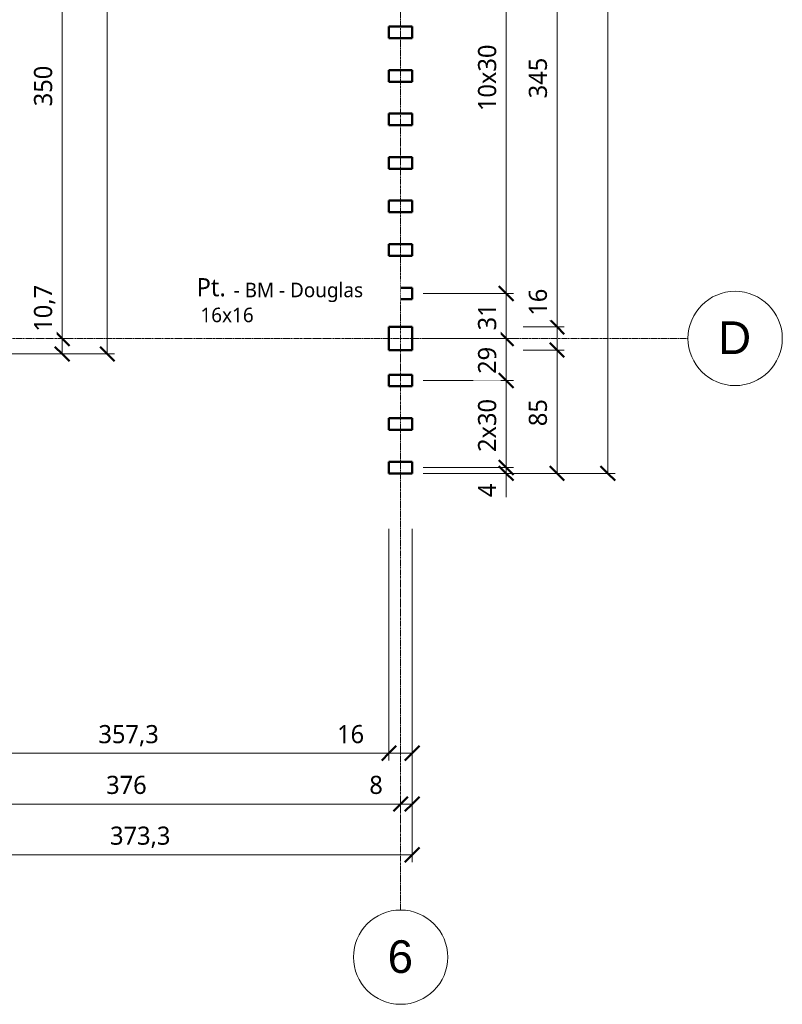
# Model space of a CAD drawing. Header units: millimetres. Extents: x -71081 to 41905, y -31219 to 13463.
# Tile 5 of 15: x -52161 to -46905, y -31219 to -24431. Entities that reach past the tile are written whole.
import ezdxf

# ---------------------------------------------------------------- set-up
doc = ezdxf.new("R2010")
doc.units = ezdxf.units.MM
doc.linetypes.add('Ligne de quadrillage', pattern=[22.225, 12.7, -3.175, 3.175, -3.175])
for name, color, linetype, lineweight in [('A-ANNO-DIMS', 211, 'Continuous', 9), ('A-ANNO-DIMS-50', 211, 'Continuous', 9), ('S-COLS', 52, 'Continuous', 18), ('S-COLS-IDEN', 171, 'Continuous', 9), ('S-GRID', 1, 'Continuous', 9), ('S-GRID-IDEN', 1, 'Continuous', 9)]:
    doc.layers.add(name, color=color, linetype=linetype, lineweight=lineweight)
doc.styles.add('Arial', font='arial.ttf', dxfattribs={"height": 225})
doc.styles.add('Roboto', font='txt', dxfattribs={"height": 100})
doc.styles.add('Roboto_1', font='txt', dxfattribs={"height": 125})
doc.styles.add('Roboto_B', font='txt', dxfattribs={"height": 125})
doc.dimstyles.new('Diagonale_-_Arial_2_5_mm', dxfattribs={"dimscale": 304.8, "dimtxt": 131.342559, "dimasz": 0.328084, "dimexe": 0.164042, "dimexo": 0.246063, "dimgap": 0.082021, "dimtad": 1, "dimdec": 1, "dimlfac": 0.1, "dimrnd": 0.1, "dimdsep": 46, "dimtxsty": 'Roboto_1', "dimblk1": 'OBLIQUE', "dimblk2": 'OBLIQUE', "dimsah": 1, "dimcen": 0.09, "dimazin": 0, "dimtfac": 1, "dimtdec": 4, "dimtix": 1, "dimtmove": 1, "dimatfit": 3, "dimfxl": 1, "dimtvp": 1, "dimtfill": 1, "dimtolj": 1, "dimtzin": 0, "dimarcsym": 2})
doc.dimstyles.new('Diagonale_-_Arial_2_5_mm_1', dxfattribs={"dimscale": 304.8, "dimtxt": 131.342559, "dimasz": 0.328084, "dimexe": 0.164042, "dimexo": 0.246063, "dimgap": 0.082021, "dimtad": 1, "dimdec": 1, "dimlfac": 0.1, "dimrnd": 0.1, "dimdsep": 46, "dimtxsty": 'Roboto_1', "dimblk1": 'OBLIQUE', "dimblk2": 'OBLIQUE', "dimsah": 1, "dimcen": 0.09, "dimazin": 0, "dimtfac": 1, "dimtdec": 4, "dimtix": 1, "dimtmove": 0, "dimatfit": 3, "dimfxl": 1, "dimtvp": 1, "dimtfill": 1, "dimtolj": 1, "dimtzin": 0, "dimarcsym": 2})
doc.dimstyles.new('Diagonale_-_Arial_2_5_mm_2', dxfattribs={"dimscale": 304.8, "dimtxt": 131.342559, "dimasz": 0.328084, "dimexe": 0.164042, "dimexo": 0.246063, "dimgap": 0.082021, "dimtad": 1, "dimdec": 1, "dimlfac": 0.1, "dimrnd": 0.1, "dimdsep": 46, "dimtxsty": 'Roboto_1', "dimblk1": 'OBLIQUE', "dimblk2": 'OBLIQUE', "dimsah": 1, "dimcen": 0.09, "dimazin": 0, "dimtfac": 1, "dimtdec": 4, "dimtix": 1, "dimtmove": 0, "dimatfit": 3, "dimfxl": 1, "dimtvp": 1, "dimtfill": 1, "dimtolj": 1, "dimtzin": 0, "dimarcsym": 2})
doc.dimstyles.new('Diagonale_-_Arial_2_5_mm_2_1', dxfattribs={"dimscale": 304.8, "dimtxt": 131.342559, "dimasz": 0.328084, "dimexe": 0.164042, "dimexo": 0.246063, "dimgap": 0.082021, "dimtad": 1, "dimdec": 1, "dimlfac": 0.1, "dimrnd": 0.1, "dimdsep": 46, "dimtxsty": 'Roboto_1', "dimblk1": 'OBLIQUE', "dimblk2": 'OBLIQUE', "dimsah": 1, "dimcen": 0.09, "dimazin": 0, "dimtfac": 1, "dimtdec": 4, "dimtix": 1, "dimtmove": 1, "dimatfit": 3, "dimfxl": 1, "dimtvp": 1, "dimtfill": 1, "dimtolj": 1, "dimtzin": 0, "dimarcsym": 2})

# ---------------------------------------------------------------- blocks, each defined once
blk = doc.blocks.new('Poteau - Bois d_oeuvre - 160x160-405785-Charpente - Rdc')
at = {"layer": 'S-COLS', "lineweight": 50}
for p, q in [((80, 80), (-80, 80)), ((-80, 80), (-80, -80)), ((80, -80), (80, 80)), ((-80, -80), (80, -80))]:
    blk.add_line(p, q, dxfattribs=at)
blk = doc.blocks.new('Poteau - Bois d_oeuvre - 160x80-405786-Charpente - Rdc')
at = {"layer": 'S-COLS', "lineweight": 50}
for p, q in [((80, 40), (-80, 40)), ((-80, 40), (-80, -40)), ((80, -40), (80, 40)), ((-80, -40), (80, -40))]:
    blk.add_line(p, q, dxfattribs=at)
blk = doc.blocks.new('Quadrillage - Extrémité de la ligne de quadrillage - Cercle-11506-Charpente - Rdc')
at = {"layer": 'S-GRID-IDEN'}
blk.add_circle((0, 0), 6.5, dxfattribs=at)
blk = doc.blocks.new('DIMBLOCK32-Charpente - Rdc')
at = {"layer": 'A-ANNO-DIMS-50'}
for p, q in [((-53188.9, -30188.3), (-53188.9, -26966.6)), ((-49455.9, -30188.3), (-49455.9, -27941.5)), ((-53188.9, -30188.3), (-49455.9, -30188.3)), ((-53188.9, -30188.3), (-53188.9, -30238.3)), ((-49455.9, -30188.3), (-49455.9, -30238.3))]:
    blk.add_line(p, q, dxfattribs=at)
at = {"layer": 'A-ANNO-DIMS-50', "lineweight": 50}
for p, q in [((-53188.9, -30188.3), (-53238.9, -30238.3)), ((-53188.9, -30188.3), (-53138.9, -30138.3)), ((-49455.9, -30188.3), (-49505.9, -30238.3)), ((-49455.9, -30188.3), (-49405.9, -30138.3))]:
    blk.add_line(p, q, dxfattribs=at)
at = {"layer": 'A-ANNO-DIMS-50', "color": 0, "insert": (-51538.4, -29993.9), "char_height": 125, "width": 518.591, "attachment_point": 1, "line_spacing_factor": 1.016846, "style": 'Roboto_1', "bg_fill": 3, "box_fill_scale": 1.25, "bg_fill_color": 256, "bg_fill_true_color": 13158600, "bg_fill_transparency": 0}
blk.add_mtext('373,3', dxfattribs=at)
blk = doc.blocks.new('_Oblique')
at = {"color": 0, "linetype": 'ByBlock', "lineweight": -2}
blk.add_line((-0.5, -0.5), (0.5, 0.5), dxfattribs=at)
blk = doc.blocks.new('DIMBLOCK38-Charpente - Rdc')
at = {"layer": 'A-ANNO-DIMS-50', "lineweight": 50}
for p, q in [((-53295.9, -29838.3), (-53245.9, -29788.3)), ((-49535.9, -29838.3), (-49485.9, -29788.3)), ((-53295.9, -29838.3), (-53345.9, -29888.3)), ((-49535.9, -29838.3), (-49585.9, -29888.3))]:
    blk.add_line(p, q, dxfattribs=at)
at = {"layer": 'A-ANNO-DIMS-50'}
for p, q in [((-53295.9, -29838.3), (-53295.9, -29788.3)), ((-49535.9, -29838.3), (-49535.9, -29788.3)), ((-53295.9, -29838.3), (-49535.9, -29838.3)), ((-53295.9, -29838.3), (-53295.9, -29842.6)), ((-49535.9, -29838.3), (-49535.9, -29842.6))]:
    blk.add_line(p, q, dxfattribs=at)
at = {"layer": 'A-ANNO-DIMS-50', "color": 0, "insert": (-51565.2, -29643.9), "char_height": 125, "width": 358.438, "attachment_point": 1, "line_spacing_factor": 1.016846, "style": 'Roboto_1', "bg_fill": 3, "box_fill_scale": 1.25, "bg_fill_color": 256, "bg_fill_true_color": 13158600, "bg_fill_transparency": 0}
blk.add_mtext('376', dxfattribs=at)
blk = doc.blocks.new('DIMBLOCK39-Charpente - Rdc')
at = {"layer": 'A-ANNO-DIMS-50'}
for p, q in [((-49455.9, -29838.3), (-49455.9, -27941.5)), ((-49535.9, -29838.3), (-49535.9, -29788.3)), ((-49751.5, -29838.3), (-49652, -29838.3)), ((-49652, -29838.3), (-49495.9, -29838.3)), ((-49535.9, -29838.3), (-49455.9, -29838.3)), ((-49535.9, -29838.3), (-49535.9, -29842.6)), ((-49455.9, -29838.3), (-49455.9, -29888.3))]:
    blk.add_line(p, q, dxfattribs=at)
at = {"layer": 'A-ANNO-DIMS-50', "lineweight": 50}
for p, q in [((-49535.9, -29838.3), (-49485.9, -29788.3)), ((-49455.9, -29838.3), (-49405.9, -29788.3)), ((-49535.9, -29838.3), (-49585.9, -29888.3)), ((-49455.9, -29838.3), (-49505.9, -29888.3))]:
    blk.add_line(p, q, dxfattribs=at)
at = {"layer": 'A-ANNO-DIMS-50', "color": 0, "insert": (-49751.5, -29643.9), "char_height": 125, "width": 119.479, "attachment_point": 1, "line_spacing_factor": 1.016846, "style": 'Roboto_1', "bg_fill": 3, "box_fill_scale": 1.25, "bg_fill_color": 256, "bg_fill_true_color": 13158600, "bg_fill_transparency": 0}
blk.add_mtext('8', dxfattribs=at)
blk = doc.blocks.new('DIMBLOCK43-Charpente - Rdc')
at = {"layer": 'A-ANNO-DIMS-50'}
for p, q in [((-53188.9, -29488.3), (-53188.9, -26966.6)), ((-49615.9, -29488.3), (-49615.9, -27941.5)), ((-53188.9, -29488.3), (-49615.9, -29488.3)), ((-53188.9, -29488.3), (-53188.9, -29538.3)), ((-49615.9, -29488.3), (-49615.9, -29538.3))]:
    blk.add_line(p, q, dxfattribs=at)
at = {"layer": 'A-ANNO-DIMS-50', "lineweight": 50}
for p, q in [((-53188.9, -29488.3), (-53138.9, -29438.3)), ((-49615.9, -29488.3), (-49565.9, -29438.3)), ((-53188.9, -29488.3), (-53238.9, -29538.3)), ((-49615.9, -29488.3), (-49665.9, -29538.3))]:
    blk.add_line(p, q, dxfattribs=at)
at = {"layer": 'A-ANNO-DIMS-50', "color": 0, "insert": (-51618.4, -29293.9), "char_height": 125, "width": 518.591, "attachment_point": 1, "line_spacing_factor": 1.016846, "style": 'Roboto_1', "bg_fill": 3, "box_fill_scale": 1.25, "bg_fill_color": 256, "bg_fill_true_color": 13158600, "bg_fill_transparency": 0}
blk.add_mtext('357,3', dxfattribs=at)
blk = doc.blocks.new('DIMBLOCK44-Charpente - Rdc')
at = {"layer": 'A-ANNO-DIMS-50'}
for p, q in [((-49615.9, -29488.3), (-49615.9, -27941.5)), ((-49455.9, -29488.3), (-49455.9, -27941.5)), ((-49973.6, -29488.3), (-49774.5, -29488.3)), ((-49774.5, -29488.3), (-49535.9, -29488.3)), ((-49615.9, -29488.3), (-49455.9, -29488.3)), ((-49615.9, -29488.3), (-49615.9, -29538.3)), ((-49455.9, -29488.3), (-49455.9, -29538.3))]:
    blk.add_line(p, q, dxfattribs=at)
at = {"layer": 'A-ANNO-DIMS-50', "lineweight": 50}
for p, q in [((-49615.9, -29488.3), (-49565.9, -29438.3)), ((-49455.9, -29488.3), (-49405.9, -29438.3)), ((-49615.9, -29488.3), (-49665.9, -29538.3)), ((-49455.9, -29488.3), (-49505.9, -29538.3))]:
    blk.add_line(p, q, dxfattribs=at)
at = {"layer": 'A-ANNO-DIMS-50', "color": 0, "insert": (-49973.6, -29293.9), "char_height": 125, "width": 238.959, "attachment_point": 1, "line_spacing_factor": 1.016846, "style": 'Roboto_1', "bg_fill": 3, "box_fill_scale": 1.25, "bg_fill_color": 256, "bg_fill_true_color": 13158600, "bg_fill_transparency": 0}
blk.add_mtext('16', dxfattribs=at)
blk = doc.blocks.new('DIMBLOCK45-Charpente - Rdc')
at = {"layer": 'A-ANNO-DIMS-50', "lineweight": 50}
for p, q in [((-51557.2, -16921.8), (-51607.2, -16871.8)), ((-51557.2, -16921.8), (-51507.2, -16971.8)), ((-51557.2, -26735.8), (-51607.2, -26685.8)), ((-51557.2, -26735.8), (-51507.2, -26785.8))]:
    blk.add_line(p, q, dxfattribs=at)
at = {"layer": 'A-ANNO-DIMS-50'}
for p, q in [((-51557.2, -16921.8), (-53113.9, -16921.8)), ((-51557.2, -26735.8), (-51557.2, -16921.8)), ((-51557.2, -16921.8), (-51507.2, -16921.8)), ((-51557.2, -26735.8), (-53113.9, -26735.8)), ((-51557.2, -26735.8), (-51507.2, -26735.8))]:
    blk.add_line(p, q, dxfattribs=at)
at = {"layer": 'A-ANNO-DIMS-50', "color": 0, "insert": (-51751.7, -22044.8), "char_height": 125, "width": 518.591, "attachment_point": 1, "rotation": 90, "line_spacing_factor": 1.016846, "style": 'Roboto_1', "bg_fill": 3, "box_fill_scale": 1.25, "bg_fill_color": 256, "bg_fill_true_color": 13158600, "bg_fill_transparency": 0}
blk.add_mtext('981,4', dxfattribs=at)
blk = doc.blocks.new('DIMBLOCK49-Charpente - Rdc')
at = {"layer": 'A-ANNO-DIMS-50', "lineweight": 50}
for p, q in [((-51868.1, -23128.8), (-51918.1, -23078.8)), ((-51868.1, -23128.8), (-51818.1, -23178.8)), ((-51868.1, -26628.8), (-51918.1, -26578.8)), ((-51868.1, -26628.8), (-51818.1, -26678.8))]:
    blk.add_line(p, q, dxfattribs=at)
at = {"layer": 'A-ANNO-DIMS-50'}
for p, q in [((-51868.1, -23128.8), (-51872.4, -23128.8)), ((-51868.1, -23128.8), (-51868.1, -26628.8)), ((-51868.1, -23128.8), (-51818.1, -23128.8)), ((-51868.1, -26628.8), (-51872.4, -26628.8)), ((-51868.1, -26628.8), (-51818.1, -26628.8))]:
    blk.add_line(p, q, dxfattribs=at)
at = {"layer": 'A-ANNO-DIMS-50', "color": 0, "insert": (-52062.6, -25028.1), "char_height": 125, "width": 358.438, "attachment_point": 1, "rotation": 90, "line_spacing_factor": 1.016846, "style": 'Roboto_1', "bg_fill": 3, "box_fill_scale": 1.25, "bg_fill_color": 256, "bg_fill_true_color": 13158600, "bg_fill_transparency": 0}
blk.add_mtext('350', dxfattribs=at)
blk = doc.blocks.new('DIMBLOCK50-Charpente - Rdc')
at = {"layer": 'A-ANNO-DIMS-50'}
for p, q in [((-51868.1, -26250), (-51868.1, -26582.6)), ((-51868.1, -26582.6), (-51868.1, -26682.3)), ((-51868.1, -26628.8), (-51872.4, -26628.8)), ((-51868.1, -26628.8), (-51868.1, -26735.8)), ((-51868.1, -26628.8), (-51818.1, -26628.8)), ((-51868.1, -26735.8), (-53113.9, -26735.8)), ((-51868.1, -26735.8), (-51818.1, -26735.8))]:
    blk.add_line(p, q, dxfattribs=at)
at = {"layer": 'A-ANNO-DIMS-50', "lineweight": 50}
for p, q in [((-51868.1, -26628.8), (-51918.1, -26578.8)), ((-51868.1, -26628.8), (-51818.1, -26678.8)), ((-51868.1, -26735.8), (-51918.1, -26685.8)), ((-51868.1, -26735.8), (-51818.1, -26785.8))]:
    blk.add_line(p, q, dxfattribs=at)
at = {"layer": 'A-ANNO-DIMS-50', "color": 0, "insert": (-52062.6, -26582.6), "char_height": 125, "width": 399.112, "attachment_point": 1, "rotation": 90, "line_spacing_factor": 1.016846, "style": 'Roboto_1', "bg_fill": 3, "box_fill_scale": 1.25, "bg_fill_color": 256, "bg_fill_true_color": 13158600, "bg_fill_transparency": 0}
blk.add_mtext('10,7', dxfattribs=at)
blk = doc.blocks.new('DIMBLOCK54-Charpente - Rdc')
at = {"layer": 'A-ANNO-DIMS-50', "lineweight": 50}
for p, q in [((-48807.9, -26628.8), (-48857.9, -26578.8)), ((-48807.9, -26628.8), (-48757.9, -26678.8)), ((-48807.9, -26918.8), (-48857.9, -26868.8)), ((-48807.9, -26918.8), (-48757.9, -26968.8))]:
    blk.add_line(p, q, dxfattribs=at)
at = {"layer": 'A-ANNO-DIMS-50'}
for p, q in [((-48807.9, -26628.8), (-49380.9, -26628.8)), ((-48807.9, -26918.8), (-48807.9, -26628.8)), ((-48807.9, -26628.8), (-48757.9, -26628.8)), ((-48807.9, -26918.8), (-49380.9, -26918.8)), ((-48807.9, -26918.8), (-48757.9, -26918.8))]:
    blk.add_line(p, q, dxfattribs=at)
at = {"layer": 'A-ANNO-DIMS-50', "color": 0, "insert": (-49002.4, -26873.3), "char_height": 125, "width": 238.959, "attachment_point": 1, "rotation": 90, "line_spacing_factor": 1.016846, "style": 'Roboto_1', "bg_fill": 3, "box_fill_scale": 1.25, "bg_fill_color": 256, "bg_fill_true_color": 13158600, "bg_fill_transparency": 0}
blk.add_mtext('29', dxfattribs=at)
blk = doc.blocks.new('DIMBLOCK55-Charpente - Rdc')
at = {"layer": 'A-ANNO-DIMS-50', "lineweight": 50}
for p, q in [((-48807.9, -26318.8), (-48857.9, -26268.8)), ((-48807.9, -26318.8), (-48757.9, -26368.8)), ((-48807.9, -26628.8), (-48857.9, -26578.8)), ((-48807.9, -26628.8), (-48757.9, -26678.8))]:
    blk.add_line(p, q, dxfattribs=at)
at = {"layer": 'A-ANNO-DIMS-50'}
for p, q in [((-48807.9, -26318.8), (-49380.9, -26318.8)), ((-48807.9, -26628.8), (-48807.9, -26318.8)), ((-48807.9, -26318.8), (-48757.9, -26318.8)), ((-48807.9, -26628.8), (-49380.9, -26628.8)), ((-48807.9, -26628.8), (-48757.9, -26628.8))]:
    blk.add_line(p, q, dxfattribs=at)
at = {"layer": 'A-ANNO-DIMS-50', "color": 0, "insert": (-49002.4, -26573.3), "char_height": 125, "width": 238.959, "attachment_point": 1, "rotation": 90, "line_spacing_factor": 1.016846, "style": 'Roboto_1', "bg_fill": 3, "box_fill_scale": 1.25, "bg_fill_color": 256, "bg_fill_true_color": 13158600, "bg_fill_transparency": 0}
blk.add_mtext('31', dxfattribs=at)
blk = doc.blocks.new('DIMBLOCK63-Charpente - Rdc')
at = {"layer": 'A-ANNO-DIMS-50', "lineweight": 50}
for p, q in [((-48807.9, -23318.8), (-48857.9, -23268.8)), ((-48807.9, -23318.8), (-48757.9, -23368.8)), ((-48807.9, -26318.8), (-48857.9, -26268.8)), ((-48807.9, -26318.8), (-48757.9, -26368.8))]:
    blk.add_line(p, q, dxfattribs=at)
at = {"layer": 'A-ANNO-DIMS-50'}
for p, q in [((-48807.9, -23318.8), (-49380.9, -23318.8)), ((-48807.9, -26318.8), (-48807.9, -23318.8)), ((-48807.9, -23318.8), (-48757.9, -23318.8)), ((-48807.9, -26318.8), (-49380.9, -26318.8)), ((-48807.9, -26318.8), (-48757.9, -26318.8))]:
    blk.add_line(p, q, dxfattribs=at)
at = {"layer": 'A-ANNO-DIMS-50', "color": 0, "insert": (-49002.4, -25061.3), "char_height": 125, "width": 582.144, "attachment_point": 1, "rotation": 90, "line_spacing_factor": 1.016846, "style": 'Roboto_1', "bg_fill": 3, "box_fill_scale": 1.25, "bg_fill_color": 256, "bg_fill_true_color": 13158600, "bg_fill_transparency": 0}
blk.add_mtext('10x30', dxfattribs=at)
blk = doc.blocks.new('_None')
blk = doc.blocks.new('DIMBLOCK64-Charpente - Rdc')
at = {"layer": 'A-ANNO-DIMS-50', "lineweight": 50}
for p, q in [((-48807.9, -27518.8), (-48857.9, -27468.8)), ((-48807.9, -27558.8), (-48857.9, -27508.8)), ((-48807.9, -27518.8), (-48757.9, -27568.8)), ((-48807.9, -27558.8), (-48757.9, -27608.8))]:
    blk.add_line(p, q, dxfattribs=at)
at = {"layer": 'A-ANNO-DIMS-50'}
for p, q in [((-48807.9, -27518.8), (-49380.9, -27518.8)), ((-48807.9, -27558.8), (-49380.9, -27558.8)), ((-48807.9, -27558.8), (-48807.9, -27518.8)), ((-48807.9, -27518.8), (-48757.9, -27518.8)), ((-48807.9, -27622.8), (-48807.9, -27538.8)), ((-48807.9, -27558.8), (-48757.9, -27558.8)), ((-48807.9, -27722.4), (-48807.9, -27622.8))]:
    blk.add_line(p, q, dxfattribs=at)
at = {"layer": 'A-ANNO-DIMS-50', "color": 0, "insert": (-49002.4, -27722.4), "char_height": 125, "width": 119.479, "attachment_point": 1, "rotation": 90, "line_spacing_factor": 1.016846, "style": 'Roboto_1', "bg_fill": 3, "box_fill_scale": 1.25, "bg_fill_color": 256, "bg_fill_true_color": 13158600, "bg_fill_transparency": 0}
blk.add_mtext('4', dxfattribs=at)
blk = doc.blocks.new('DIMBLOCK65-Charpente - Rdc')
at = {"layer": 'A-ANNO-DIMS-50', "lineweight": 50}
for p, q in [((-48807.9, -26918.8), (-48857.9, -26868.8)), ((-48807.9, -26918.8), (-48757.9, -26968.8)), ((-48807.9, -27518.8), (-48857.9, -27468.8)), ((-48807.9, -27518.8), (-48757.9, -27568.8))]:
    blk.add_line(p, q, dxfattribs=at)
at = {"layer": 'A-ANNO-DIMS-50'}
for p, q in [((-48807.9, -26918.8), (-49380.9, -26918.8)), ((-48807.9, -27518.8), (-48807.9, -26918.8)), ((-48807.9, -26918.8), (-48757.9, -26918.8)), ((-48807.9, -27518.8), (-49380.9, -27518.8)), ((-48807.9, -27518.8), (-48757.9, -27518.8))]:
    blk.add_line(p, q, dxfattribs=at)
at = {"layer": 'A-ANNO-DIMS-50', "color": 0, "insert": (-49002.4, -27411.5), "char_height": 125, "width": 462.665, "attachment_point": 1, "rotation": 90, "line_spacing_factor": 1.016846, "style": 'Roboto_1', "bg_fill": 3, "box_fill_scale": 1.25, "bg_fill_color": 256, "bg_fill_true_color": 13158600, "bg_fill_transparency": 0}
blk.add_mtext('2x30', dxfattribs=at)
blk = doc.blocks.new('DIMBLOCK72-Charpente - Rdc')
at = {"layer": 'A-ANNO-DIMS-50', "lineweight": 50}
for p, q in [((-48457.9, -23098.8), (-48507.9, -23048.8)), ((-48457.9, -23098.8), (-48407.9, -23148.8)), ((-48457.9, -26548.8), (-48507.9, -26498.8)), ((-48457.9, -26548.8), (-48407.9, -26598.8))]:
    blk.add_line(p, q, dxfattribs=at)
at = {"layer": 'A-ANNO-DIMS-50'}
for p, q in [((-48457.9, -23098.8), (-48691.8, -23098.8)), ((-48457.9, -23098.8), (-48457.9, -26548.8)), ((-48457.9, -23098.8), (-48407.9, -23098.8)), ((-48457.9, -26548.8), (-48691.8, -26548.8)), ((-48457.9, -26548.8), (-48407.9, -26548.8))]:
    blk.add_line(p, q, dxfattribs=at)
at = {"layer": 'A-ANNO-DIMS-50', "color": 0, "insert": (-48652.4, -24973.1), "char_height": 125, "width": 358.438, "attachment_point": 1, "rotation": 90, "line_spacing_factor": 1.016846, "style": 'Roboto_1', "bg_fill": 3, "box_fill_scale": 1.25, "bg_fill_color": 256, "bg_fill_true_color": 13158600, "bg_fill_transparency": 0}
blk.add_mtext('345', dxfattribs=at)
blk = doc.blocks.new('DIMBLOCK73-Charpente - Rdc')
at = {"layer": 'A-ANNO-DIMS-50'}
for p, q in [((-48457.9, -26272.8), (-48457.9, -26472)), ((-48457.9, -26472), (-48457.9, -26628.8)), ((-48457.9, -26548.8), (-48691.8, -26548.8)), ((-48457.9, -26548.8), (-48457.9, -26708.8)), ((-48457.9, -26548.8), (-48407.9, -26548.8)), ((-48457.9, -26708.8), (-48691.8, -26708.8)), ((-48457.9, -26708.8), (-48407.9, -26708.8))]:
    blk.add_line(p, q, dxfattribs=at)
at = {"layer": 'A-ANNO-DIMS-50', "lineweight": 50}
for p, q in [((-48457.9, -26548.8), (-48507.9, -26498.8)), ((-48457.9, -26548.8), (-48407.9, -26598.8)), ((-48457.9, -26708.8), (-48507.9, -26658.8)), ((-48457.9, -26708.8), (-48407.9, -26758.8))]:
    blk.add_line(p, q, dxfattribs=at)
at = {"layer": 'A-ANNO-DIMS-50', "color": 0, "insert": (-48652.4, -26472), "char_height": 125, "width": 238.959, "attachment_point": 1, "rotation": 90, "line_spacing_factor": 1.016846, "style": 'Roboto_1', "bg_fill": 3, "box_fill_scale": 1.25, "bg_fill_color": 256, "bg_fill_true_color": 13158600, "bg_fill_transparency": 0}
blk.add_mtext('16', dxfattribs=at)
blk = doc.blocks.new('DIMBLOCK74-Charpente - Rdc')
at = {"layer": 'A-ANNO-DIMS-50', "lineweight": 50}
for p, q in [((-48457.9, -26708.8), (-48507.9, -26658.8)), ((-48457.9, -26708.8), (-48407.9, -26758.8)), ((-48457.9, -27558.8), (-48507.9, -27508.8)), ((-48457.9, -27558.8), (-48407.9, -27608.8))]:
    blk.add_line(p, q, dxfattribs=at)
at = {"layer": 'A-ANNO-DIMS-50'}
for p, q in [((-48457.9, -26708.8), (-48691.8, -26708.8)), ((-48457.9, -26708.8), (-48457.9, -27558.8)), ((-48457.9, -26708.8), (-48407.9, -26708.8)), ((-48457.9, -27558.8), (-49380.9, -27558.8)), ((-48457.9, -27558.8), (-48407.9, -27558.8))]:
    blk.add_line(p, q, dxfattribs=at)
at = {"layer": 'A-ANNO-DIMS-50', "color": 0, "insert": (-48652.4, -27233.3), "char_height": 125, "width": 238.959, "attachment_point": 1, "rotation": 90, "line_spacing_factor": 1.016846, "style": 'Roboto_1', "bg_fill": 3, "box_fill_scale": 1.25, "bg_fill_color": 256, "bg_fill_true_color": 13158600, "bg_fill_transparency": 0}
blk.add_mtext('85', dxfattribs=at)
blk = doc.blocks.new('DIMBLOCK75-Charpente - Rdc')
at = {"layer": 'A-ANNO-DIMS-50', "lineweight": 50}
for p, q in [((-48107.9, -16921.8), (-48157.9, -16871.8)), ((-48107.9, -16921.8), (-48057.9, -16971.8)), ((-48107.9, -27558.8), (-48157.9, -27508.8)), ((-48107.9, -27558.8), (-48057.9, -27608.8))]:
    blk.add_line(p, q, dxfattribs=at)
at = {"layer": 'A-ANNO-DIMS-50'}
for p, q in [((-48107.9, -16921.8), (-49385.9, -16921.8)), ((-48107.9, -16921.8), (-48107.9, -27558.8)), ((-48107.9, -16921.8), (-48057.9, -16921.8)), ((-48107.9, -27558.8), (-49380.9, -27558.8)), ((-48107.9, -27558.8), (-48057.9, -27558.8))]:
    blk.add_line(p, q, dxfattribs=at)
at = {"layer": 'A-ANNO-DIMS-50', "color": 0, "insert": (-48302.4, -22506.1), "char_height": 125, "width": 638.071, "attachment_point": 1, "rotation": 90, "line_spacing_factor": 1.016846, "style": 'Roboto_1', "bg_fill": 3, "box_fill_scale": 1.25, "bg_fill_color": 256, "bg_fill_true_color": 13158600, "bg_fill_transparency": 0}
blk.add_mtext('1063,7', dxfattribs=at)

msp = doc.modelspace()

# ---------------------------------------------------------------- linework, layer by layer
at = {"layer": 'S-GRID', "linetype": 'Ligne de quadrillage'}
for p, q in [((-49535.87, -30569.16), (-49535.87, -14467.83)), ((-70430.91, -26628.76), (-47555.31, -26628.76))]:
    msp.add_line(p, q, dxfattribs=at)

# ---------------------------------------------------------------- block references
at = {"layer": 'S-COLS'}
for name, p in [('Poteau - Bois d_oeuvre - 160x80-405786-Charpente - Rdc', (-49535.87, -24518.76)), ('Poteau - Bois d_oeuvre - 160x80-405786-Charpente - Rdc', (-49535.87, -24818.76)), ('Poteau - Bois d_oeuvre - 160x80-405786-Charpente - Rdc', (-49535.87, -25118.76)), ('Poteau - Bois d_oeuvre - 160x80-405786-Charpente - Rdc', (-49535.87, -25418.76)), ('Poteau - Bois d_oeuvre - 160x80-405786-Charpente - Rdc', (-49535.87, -25718.76)), ('Poteau - Bois d_oeuvre - 160x80-405786-Charpente - Rdc', (-49535.87, -26018.76)), ('Poteau - Bois d_oeuvre - 160x80-405786-Charpente - Rdc', (-49535.87, -26318.76)), ('Poteau - Bois d_oeuvre - 160x160-405785-Charpente - Rdc', (-49535.87, -26628.76)), ('Poteau - Bois d_oeuvre - 160x80-405786-Charpente - Rdc', (-49535.87, -26918.76)), ('Poteau - Bois d_oeuvre - 160x80-405786-Charpente - Rdc', (-49535.87, -27218.76)), ('Poteau - Bois d_oeuvre - 160x80-405786-Charpente - Rdc', (-49535.87, -27518.76))]:
    msp.add_blockref(name, p, dxfattribs=at)
at = {"layer": 'S-GRID-IDEN', "xscale": 49.99999999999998, "yscale": 49.99999999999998, "zscale": 49.99999999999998, "rotation": 269.9999999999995}
msp.add_blockref('Quadrillage - Extrémité de la ligne de quadrillage - Cercle-11506-Charpente - Rdc', (-47230.31, -26628.76), dxfattribs=at)
at = {"layer": 'S-GRID-IDEN', "xscale": 49.99999999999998, "yscale": 49.99999999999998, "zscale": 49.99999999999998}
msp.add_blockref('Quadrillage - Extrémité de la ligne de quadrillage - Cercle-11506-Charpente - Rdc', (-49535.87, -30894.16), dxfattribs=at)

# ---------------------------------------------------------------- texts
at = {"layer": 'S-COLS-IDEN', "attachment_point": 1, "bg_fill": 3, "box_fill_scale": 1.25, "bg_fill_color": 256, "bg_fill_true_color": 13158600, "bg_fill_transparency": 0}
for s, insert, char_height, width, style in [('Pt.', (-50941.7, -26212.94), 125, 268.5653, 'Roboto_B'), (' - BM - Douglas', (-50720.2, -26244.68), 100, 1158.4384, 'Roboto'), ('16x16', (-50915.45, -26416.68), 100, 468.9872, 'Roboto')]:
    msp.add_mtext(s, dxfattribs=dict(at, insert=insert, char_height=char_height, width=width, style=style))

# ---------------------------------------------------------------- next in the draw order: texts
at = {"layer": 'S-GRID-IDEN', "char_height": 225, "attachment_point": 1, "style": 'Arial', "bg_fill": 3, "box_fill_scale": 1.25, "bg_fill_color": 256, "bg_fill_true_color": 13158600, "bg_fill_transparency": 0}
for s, insert, width in [('D', (-47347.35, -26511.12), 276.5822), ('6', (-49625.18, -30777.87), 212.4472)]:
    msp.add_mtext(s, dxfattribs=dict(at, insert=insert, width=width))

# ---------------------------------------------------------------- next in the draw order: dimensions: what is measured, and where the dimension line sits
at = {"layer": 'A-ANNO-DIMS'}
dim = msp.add_linear_dim(base=(-51557.23, -16921.76), p1=(-53188.87, -26735.76), p2=(-53188.87, -16921.76), angle=90, dimstyle='Diagonale_-_Arial_2_5_mm_1', override={"dimpost": '<>', "dimfxl": 9814}, dxfattribs=at)
dim.commit()
dim.dimension.update_dxf_attribs({"geometry": 'DIMBLOCK45-Charpente - Rdc', "text_midpoint": (-51646.44, -21828.76)})
dim = msp.add_linear_dim(base=(-49455.87, -30188.34), p1=(-53188.87, -26891.57), p2=(-49455.87, -27866.53), dimstyle='Diagonale_-_Arial_2_5_mm_1', override={"dimpost": '<>', "dimfxl": 3858.217216}, dxfattribs=at)
dim.commit()
dim.dimension.update_dxf_attribs({"geometry": 'DIMBLOCK32-Charpente - Rdc', "text_midpoint": (-51322.37, -30099.13)})

# ---------------------------------------------------------------- next in the draw order: dimensions: what is measured, and where the dimension line sits
for base, p1, p2, dimstyle, override, picture, middle in [((-51868.14, -26628.76), (-51797.43, -23128.76), (-51797.43, -26628.76), 'Diagonale_-_Arial_2_5_mm_1', {"dimpost": '<>', "dimfxl": 3500}, 'DIMBLOCK49-Charpente - Rdc', (-51957.36, -24878.76)), ((-48807.94, -26628.76), (-49455.87, -26918.76), (-49455.87, -26628.76), 'Diagonale_-_Arial_2_5_mm_2', {"dimpost": '<>', "dimfxl": 290}, 'DIMBLOCK54-Charpente - Rdc', (-48896.34, -26773.76))]:
    dim = msp.add_linear_dim(base=base, p1=p1, p2=p2, angle=90, dimstyle=dimstyle, override=override, dxfattribs=at)
    dim.commit()
    dim.dimension.update_dxf_attribs({"geometry": picture, "text_midpoint": middle})
dim = msp.add_linear_dim(base=(-48807.94, -27518.76), p1=(-49455.87, -27558.76), p2=(-49455.87, -27518.76), angle=90, text='4', dimstyle='Diagonale_-_Arial_2_5_mm_2_1', override={"dimpost": '<>', "dimblk1": 'None', "dimblk2": 'None', "dimsah": 1, "dimfxl": 40}, dxfattribs=at)
dim.commit()
dim.dimension.update_dxf_attribs({"geometry": 'DIMBLOCK64-Charpente - Rdc', "text_midpoint": (-48919.1, -27662.65), "dimtype": 160, "text_rotation": 90})
dim = msp.add_linear_dim(base=(-49535.87, -29838.34), p1=(-53295.87, -29767.63), p2=(-49535.87, -29767.63), dimstyle='Diagonale_-_Arial_2_5_mm_1', override={"dimpost": '<>', "dimfxl": 3760}, dxfattribs=at)
dim.commit()
dim.dimension.update_dxf_attribs({"geometry": 'DIMBLOCK38-Charpente - Rdc', "text_midpoint": (-51415.87, -29749.13)})

# ---------------------------------------------------------------- next in the draw order: dimensions: what is measured, and where the dimension line sits
dim = msp.add_linear_dim(base=(-51868.14, -26735.76), p1=(-51797.43, -26628.76), p2=(-53188.87, -26735.76), angle=90, dimstyle='Diagonale_-_Arial_2_5_mm', override={"dimpost": '<>', "dimfxl": 1395.543343}, dxfattribs=at)
dim.commit()
dim.dimension.update_dxf_attribs({"geometry": 'DIMBLOCK50-Charpente - Rdc', "text_midpoint": (-51979.3, -26383.05), "dimtype": 160, "text_rotation": 90})
dim = msp.add_linear_dim(base=(-48807.94, -26318.76), p1=(-49455.87, -26628.76), p2=(-49455.87, -26318.76), angle=90, dimstyle='Diagonale_-_Arial_2_5_mm_2', override={"dimpost": '<>', "dimfxl": 310}, dxfattribs=at)
dim.commit()
dim.dimension.update_dxf_attribs({"geometry": 'DIMBLOCK55-Charpente - Rdc', "text_midpoint": (-48897.16, -26473.76)})
dim = msp.add_linear_dim(base=(-48807.94, -26918.76), p1=(-49455.87, -27518.76), p2=(-49455.87, -26918.76), angle=90, text='2x30', dimstyle='Diagonale_-_Arial_2_5_mm_2', override={"dimpost": '<>', "dimblk1": 'None', "dimblk2": 'None', "dimsah": 1, "dimfxl": 600}, dxfattribs=at)
dim.commit()
dim.dimension.update_dxf_attribs({"geometry": 'DIMBLOCK65-Charpente - Rdc', "text_midpoint": (-48897.16, -27218.76)})
dim = msp.add_linear_dim(base=(-49455.87, -29838.34), p1=(-49535.87, -29767.63), p2=(-49455.87, -27866.53), dimstyle='Diagonale_-_Arial_2_5_mm', override={"dimpost": '<>', "dimfxl": 1902.781826}, dxfattribs=at)
dim.commit()
dim.dimension.update_dxf_attribs({"geometry": 'DIMBLOCK39-Charpente - Rdc', "text_midpoint": (-49691.78, -29727.19), "dimtype": 160})

# ---------------------------------------------------------------- next in the draw order: dimensions: what is measured, and where the dimension line sits
dim = msp.add_linear_dim(base=(-48807.94, -23318.76), p1=(-49455.87, -26318.76), p2=(-49455.87, -23318.76), angle=90, text='10x30', dimstyle='Diagonale_-_Arial_2_5_mm_2', override={"dimpost": '<>', "dimblk1": 'None', "dimblk2": 'None', "dimsah": 1, "dimfxl": 3000}, dxfattribs=at)
dim.commit()
dim.dimension.update_dxf_attribs({"geometry": 'DIMBLOCK63-Charpente - Rdc', "text_midpoint": (-48897.16, -24818.76)})
dim = msp.add_linear_dim(base=(-49615.87, -29488.34), p1=(-53188.87, -26891.57), p2=(-49615.87, -27866.53), dimstyle='Diagonale_-_Arial_2_5_mm_1', override={"dimpost": '<>', "dimfxl": 3703.630662}, dxfattribs=at)
dim.commit()
dim.dimension.update_dxf_attribs({"geometry": 'DIMBLOCK43-Charpente - Rdc', "text_midpoint": (-51402.37, -29399.13)})

# ---------------------------------------------------------------- next in the draw order: dimensions: what is measured, and where the dimension line sits
dim = msp.add_linear_dim(base=(-48457.94, -26548.76), p1=(-48766.82, -23098.76), p2=(-48766.82, -26548.76), angle=90, dimstyle='Diagonale_-_Arial_2_5_mm_1', override={"dimpost": '<>', "dimfxl": 3450}, dxfattribs=at)
dim.commit()
dim.dimension.update_dxf_attribs({"geometry": 'DIMBLOCK72-Charpente - Rdc', "text_midpoint": (-48547.16, -24823.76)})
dim = msp.add_linear_dim(base=(-49455.87, -29488.34), p1=(-49615.87, -27866.53), p2=(-49455.87, -27866.53), dimstyle='Diagonale_-_Arial_2_5_mm', override={"dimpost": '<>', "dimfxl": 160}, dxfattribs=at)
dim.commit()
dim.dimension.update_dxf_attribs({"geometry": 'DIMBLOCK44-Charpente - Rdc', "text_midpoint": (-49854.15, -29377.19), "dimtype": 160})

# ---------------------------------------------------------------- next in the draw order: dimensions: what is measured, and where the dimension line sits
dim = msp.add_linear_dim(base=(-48457.94, -26708.76), p1=(-48766.82, -26548.76), p2=(-48766.82, -26708.76), angle=90, dimstyle='Diagonale_-_Arial_2_5_mm', override={"dimpost": '<>', "dimfxl": 160}, dxfattribs=at)
dim.commit()
dim.dimension.update_dxf_attribs({"geometry": 'DIMBLOCK73-Charpente - Rdc', "text_midpoint": (-48569.1, -26352.47), "dimtype": 160, "text_rotation": 90})

# ---------------------------------------------------------------- next in the draw order: dimensions: what is measured, and where the dimension line sits
dim = msp.add_linear_dim(base=(-48457.94, -27558.76), p1=(-48766.82, -26708.76), p2=(-49455.87, -27558.76), angle=90, dimstyle='Diagonale_-_Arial_2_5_mm_1', override={"dimpost": '<>', "dimfxl": 1094.20635}, dxfattribs=at)
dim.commit()
dim.dimension.update_dxf_attribs({"geometry": 'DIMBLOCK74-Charpente - Rdc', "text_midpoint": (-48547.16, -27133.76)})

# ---------------------------------------------------------------- next in the draw order: dimensions: what is measured, and where the dimension line sits
dim = msp.add_linear_dim(base=(-48107.94, -27558.76), p1=(-49460.87, -16921.76), p2=(-49455.87, -27558.76), angle=90, dimstyle='Diagonale_-_Arial_2_5_mm_1', override={"dimpost": '<>', "dimfxl": 10637.001175}, dxfattribs=at)
dim.commit()
dim.dimension.update_dxf_attribs({"geometry": 'DIMBLOCK75-Charpente - Rdc', "text_midpoint": (-48197.16, -22240.26)})

doc.saveas('drawing.dxf')
